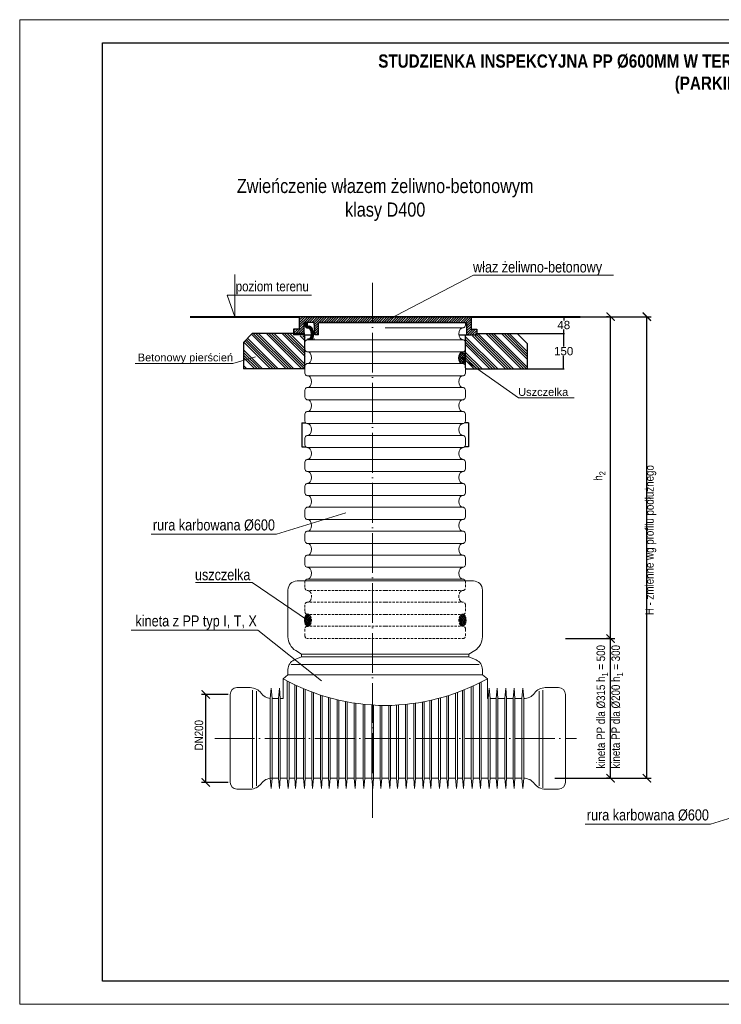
# Model space of a CAD drawing. Header units: millimetres. Extents: x 719 to 1594, y 350 to 647.
# Tile 4 of 6: x 1174 to 1386, y 350 to 647. Entities that reach past the tile are written whole.
import ezdxf

# ---------------------------------------------------------------- set-up
doc = ezdxf.new("R2010")
doc.units = ezdxf.units.MM
for name, pattern in [('ACAD_ISO04W100', [30, 24, -3, 0, -3]), ('CENTER1', [1.125, 0.75, -0.125, 0.125, -0.125]), ('HIDDEN1', [1.1, 0.75, -0.35])]:
    doc.linetypes.add(name, pattern=pattern)
for name, color, linetype, lineweight in [('Kreskowania', 7, 'Continuous', 5), ('Opisy', 7, 'Continuous', 5), ('Rysunki', 7, 'Continuous', 5)]:
    doc.layers.add(name, color=color, linetype=linetype, lineweight=lineweight)
doc.layers.add('rysunek', color=7, linetype='Continuous')
doc.styles.add('Arial', font='arial.ttf')
doc.styles.add('Arial Narrow', font='ARIALN.TTF', dxfattribs={"height": 3.5})
doc.dimstyles.new('ISO-25', dxfattribs={"dimtxt": 2.5, "dimasz": 2.5, "dimexe": 1.25, "dimexo": 0.625, "dimtad": 1, "dimtxsty": 'Standard', "dimblk": 'ARCHTICK', "dimcen": 2.5, "dimadec": 0, "dimazin": 0, "dimtfac": 1, "dimtmove": 0, "dimatfit": 3, "dimfxl": 0, "dimarcsym": 0})
doc.dimstyles.get("Standard").update_dxf_attribs({"dimtxt": 0.18, "dimasz": 0.18, "dimexe": 0.18, "dimexo": 0.0625, "dimgap": 0.09, "dimtad": 0, "dimtih": 1, "dimtoh": 1, "dimdec": 4, "dimzin": 0, "dimdsep": 46, "dimtxsty": 'Standard', "dimcen": 0.09, "dimadec": 0, "dimazin": 0, "dimtfac": 1, "dimtdec": 4, "dimtofl": 0, "dimtmove": 0, "dimatfit": 3, "dimfxl": 0, "dimtolj": 1, "dimtzin": 0, "dimarcsym": 0})

# ---------------------------------------------------------------- blocks, each defined once
blk = doc.blocks.new('_ArchTick')
at = {"color": 0, "linetype": 'ByBlock', "const_width": 0.15}
blk.add_lwpolyline([(-0.5, -0.5), (0.5, 0.5)], dxfattribs=at)
blk = doc.blocks.new('*D15')
at = {"color": 0, "lineweight": -2}
for p, q in [((1342.88, 557.53), (1364.47, 557.53)), ((1363.22, 418.33), (1363.22, 557.53)), ((1335.43, 418.33), (1364.47, 418.33))]:
    blk.add_line(p, q, dxfattribs=at)
at = {"layer": 'Defpoints', "color": 0}
for p in [(1342.25, 557.53), (1363.22, 557.53), (1334.81, 418.33)]:
    blk.add_point(p, dxfattribs=at)
at = {"color": 0, "linetype": 'ByBlock', "lineweight": -2, "xscale": 2.5, "yscale": 2.5, "zscale": 2.5}
for p, rotation in [((1363.22, 557.53), 90), ((1363.22, 418.33), 270)]:
    blk.add_blockref('_ArchTick', p, dxfattribs=dict(at, rotation=rotation))
blk = doc.blocks.new('*D16')
at = {"color": 0, "lineweight": -2}
for p, q in [((1338.64, 460.44), (1353.52, 460.44)), ((1352.27, 418.33), (1352.27, 460.44)), ((1351.65, 418.33), (1351.02, 418.33))]:
    blk.add_line(p, q, dxfattribs=at)
at = {"layer": 'Defpoints', "color": 0}
for p in [(1338.02, 460.44), (1352.27, 460.44), (1352.27, 418.33)]:
    blk.add_point(p, dxfattribs=at)
at = {"color": 0, "linetype": 'ByBlock', "lineweight": -2, "xscale": 2.5, "yscale": 2.5, "zscale": 2.5}
for p, rotation in [((1352.27, 460.44), 90), ((1352.27, 418.33), 270)]:
    blk.add_blockref('_ArchTick', p, dxfattribs=dict(at, rotation=rotation))
blk = doc.blocks.new('*D17')
at = {"layer": 'Defpoints', "color": 0}
for p in [(1230.09, 443.58), (1237.44, 443.58), (1237.44, 417.07)]:
    blk.add_point(p, dxfattribs=at)
at = {"layer": 'Opisy', "color": 0, "linetype": 'Continuous', "lineweight": -2}
for p, q in [((1236.82, 443.58), (1228.84, 443.58)), ((1230.09, 417.07), (1230.09, 443.58)), ((1236.82, 417.07), (1228.84, 417.07))]:
    blk.add_line(p, q, dxfattribs=at)
at = {"layer": 'Opisy', "color": 0, "linetype": 'ByBlock', "lineweight": -2, "xscale": 2.5, "yscale": 2.5, "zscale": 2.5}
for p, rotation in [((1230.09, 443.58), 90), ((1230.09, 417.07), 270)]:
    blk.add_blockref('_ArchTick', p, dxfattribs=dict(at, rotation=rotation))
blk = doc.blocks.new('*D18')
at = {"color": 0, "lineweight": -2}
for p, q in [((1351.65, 557.53), (1351.02, 557.53)), ((1352.27, 460.44), (1352.27, 557.53)), ((1351.65, 460.44), (1351.02, 460.44))]:
    blk.add_line(p, q, dxfattribs=at)
at = {"layer": 'Defpoints', "color": 0}
for p in [(1352.27, 557.53), (1352.27, 557.53), (1352.27, 460.44)]:
    blk.add_point(p, dxfattribs=at)
at = {"color": 0, "linetype": 'ByBlock', "lineweight": -2, "xscale": 2.5, "yscale": 2.5, "zscale": 2.5}
for p, rotation in [((1352.27, 557.53), 90), ((1352.27, 460.44), 270)]:
    blk.add_blockref('_ArchTick', p, dxfattribs=dict(at, rotation=rotation))
blk = doc.blocks.new('*D19')
at = {"color": 0, "linetype": 'Continuous', "lineweight": -2}
for p, q in [((1312.01, 557.53), (1338.31, 557.53)), ((1338.13, 557.35), (1338.13, 556.37)), ((1312.01, 552.48), (1338.31, 552.48)), ((1338.13, 552.66), (1338.13, 553.64))]:
    blk.add_line(p, q, dxfattribs=at)
at = {"color": 0}
for points in [[(1338.16, 557.35), (1338.1, 557.35), (1338.13, 557.53)], [(1338.1, 552.66), (1338.16, 552.66), (1338.13, 552.48)]]:
    blk.add_solid(points, dxfattribs=at)
at = {"layer": 'Defpoints', "color": 0}
for p in [(1311.95, 557.53), (1338.13, 557.53), (1311.95, 552.48)]:
    blk.add_point(p, dxfattribs=at)
at = {"color": 0, "lineweight": 25, "insert": (1338.13, 555), "char_height": 2.5, "attachment_point": 5, "style": 'Arial'}
blk.add_mtext('\\A1;48', dxfattribs=at)
blk = doc.blocks.new('*D20')
at = {"color": 0, "lineweight": -2}
for p, q in [((1327.19, 552.48), (1338.28, 552.48)), ((1338.1, 552.3), (1338.1, 548.49)), ((1338.1, 541.95), (1338.1, 545.76)), ((1327.19, 541.77), (1338.28, 541.77))]:
    blk.add_line(p, q, dxfattribs=at)
at = {"color": 0}
for points in [[(1338.13, 552.3), (1338.07, 552.3), (1338.1, 552.48)], [(1338.07, 541.95), (1338.13, 541.95), (1338.1, 541.77)]]:
    blk.add_solid(points, dxfattribs=at)
at = {"layer": 'Defpoints', "color": 0}
for p in [(1327.12, 552.48), (1338.1, 552.48), (1327.12, 541.77)]:
    blk.add_point(p, dxfattribs=at)
at = {"color": 0, "lineweight": 25, "insert": (1338.1, 547.12), "char_height": 2.5, "attachment_point": 5, "style": 'Arial'}
blk.add_mtext('\\A1;150', dxfattribs=at)

msp = doc.modelspace()

# ---------------------------------------------------------------- hatches: boundary and pattern name
h = msp.add_hatch()
h.set_pattern_fill('ANSI34', color=256, scale=4.459481, angle=90, style=0)
h.set_pattern_definition([(135, (1199.2252, 104.984), (-2.364997, -2.364997), []), (135, (1199.2252, 105.7722), (-2.364997, -2.364997), []), (135, (1199.2252, 106.5605), (-2.364997, -2.364997), []), (135, (1199.2252, 107.349), (-2.364997, -2.364997), [])])
h.paths.add_polyline_path([(1327.12282, 541.77321), (1327.12282, 549.80027), (1324.44713, 552.47596), (1311.97011, 552.47596), (1311.97011, 551.75353), (1308.52537, 551.75353), (1308.52537, 541.77321)])
h.paths.add_polyline_path([(1260.09819, 541.77321), (1260.09819, 542.47), (1260.09823, 542.47), (1260.09823, 544.38619), (1260.09819, 544.38619), (1260.09819, 545.08298), (1260.09823, 545.08298), (1260.09823, 546.99916), (1260.09819, 546.99916), (1260.09819, 547.69596), (1260.09823, 547.69596), (1260.09823, 551.75353), (1256.65349, 551.75353), (1256.65349, 552.47596), (1244.17647, 552.47596), (1241.50078, 549.80027), (1241.50078, 541.77321)])
h = msp.add_hatch()
h.set_pattern_fill('NET', color=256, scale=4.459481, angle=45, style=0)
h.set_pattern_definition([(45, (1198.80495, 104.00526), (-0.3941662, 0.3941662), []), (135, (1198.80495, 104.00526), (-0.3941662, -0.3941662), [])])
edge = h.paths.add_edge_path()
edge.add_ellipse((1307.46055, 545.06247), major_axis=(0, -1.67926), ratio=0.598763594, start_angle=0, end_angle=360)
at = {"layer": 'Kreskowania', "linetype": 'Continuous', "lineweight": 5}
h = msp.add_hatch(dxfattribs=at)
h.set_pattern_fill('ANSI31', color=256, scale=4.104, style=0)
h.set_pattern_definition([(45, (1229.7986, 395.8697), (-0.3627458, 0.3627458), [])])
h.paths.add_polyline_path([(1284.25243, 555.82301), (1284.25243, 557.53301), (1258.32883, 557.53301), (1258.32883, 553.77101), (1256.61883, 553.77101), (1256.61883, 552.06101), (1259.69683, 552.06101), (1259.69683, 555.82301), (1262.82772, 555.82301), (1263.11562, 552.06101), (1264.14129, 552.06101), (1264.14129, 555.82301)])
h.paths.add_polyline_path([(1310.17603, 557.53301), (1284.25243, 557.53301), (1284.25243, 555.82301), (1304.36356, 555.82301), (1308.80803, 555.82301), (1308.80803, 552.06101), (1311.88603, 552.06101), (1311.88603, 553.77101), (1310.17603, 553.77101)])
h = msp.add_hatch(dxfattribs=at)
h.set_pattern_fill('ANSI31', color=256, scale=2.052, angle=90, style=0)
h.set_pattern_definition([(135, (1229.7986, 395.8697), (-0.1813729, -0.1813729), [])])
h.paths.add_polyline_path([(1261.60439, 551.02828, -0.058812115), (1261.47231, 550.88834), (1262.33069, 550.88834, 0.300795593), (1262.15342, 554.12868, 0.16907677), (1261.33502, 554.68472), (1260.82422, 554.82159, -0.339454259), (1260.72283, 554.95373), (1260.72283, 555.82301), (1260.03883, 555.82301), (1260.03883, 554.95373, 0.339454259), (1260.64719, 554.16089), (1261.15799, 554.02403, -0.16907677), (1261.60439, 553.72073, -0.330849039)])
at = {"layer": 'rysunek', "linetype": 'HIDDEN1', "lineweight": 5}
h = msp.add_hatch(dxfattribs=at)
h.set_pattern_fill('NET', color=256, scale=3.42, angle=45, style=0)
h.set_pattern_definition([(135, (1337.91413, 424.6438), (0.3022881, 0.3022881), []), (45, (1337.91413, 424.6438), (0.3022881, -0.3022881), [])])
edge = h.paths.add_edge_path()
edge.add_ellipse((1260.8199, 465.97487), major_axis=(0, 1.82513), ratio=0.487198, start_angle=0, end_angle=360, ccw=False)
h = msp.add_hatch(dxfattribs=at)
h.set_pattern_fill('NET', color=256, scale=3.42, angle=45, style=0)
h.set_pattern_definition([(45, (1230.5907, 424.6438), (-0.3022881, 0.3022881), []), (135, (1230.5907, 424.6438), (-0.3022881, -0.3022881), [])])
edge = h.paths.add_edge_path()
edge.add_ellipse((1307.68496, 465.97487), major_axis=(0, 1.82513), ratio=0.487198, start_angle=0, end_angle=360)

# ---------------------------------------------------------------- linework, layer by layer
at = {"lineweight": 40}
for p, q in [((1225.4446, 557.53301), (1257.32864, 557.53301)), ((1235.94479, 557.53301), (1258.32883, 557.53301)), ((1310.17603, 557.53301), (1317.63492, 557.53301)), ((1311.17621, 557.53301), (1343.06025, 557.53301))]:
    msp.add_line(p, q, dxfattribs=at)
at = {"color": 7, "linetype": 'Continuous'}
for p, q in [((1308.46603, 557.53301), (1258.32883, 557.53301)), ((1260.03883, 557.53301), (1310.17603, 557.53301)), ((1260.64719, 554.16089), (1261.15799, 554.02403)), ((1307.85767, 554.16089), (1307.34686, 554.02403)), ((1259.69683, 552.06101), (1262.02791, 552.06101)), ((1260.64719, 550.58811), (1261.15799, 550.72498)), ((1306.47694, 552.06101), (1308.80803, 552.06101))]:
    msp.add_line(p, q, dxfattribs=at)
at = {"color": 7, "linetype": 'Continuous', "lineweight": 30}
for p, q in [((1258.32883, 557.53301), (1258.32883, 553.77101)), ((1259.69683, 555.82301), (1259.69683, 552.06101)), ((1262.82772, 555.82301), (1259.69683, 555.82301)), ((1260.03883, 555.82301), (1260.03883, 554.95373)), ((1260.72283, 555.82301), (1260.72283, 554.95373)), ((1263.11562, 552.06101), (1262.82772, 555.82301)), ((1264.14129, 555.82301), (1308.80803, 555.82301)), ((1264.14129, 552.06101), (1264.14129, 555.82301)), ((1304.36356, 555.82301), (1264.14129, 555.82301)), ((1308.80803, 555.82301), (1308.80803, 552.06101)), ((1310.17603, 557.53301), (1310.17603, 553.77101)), ((1256.61883, 553.77101), (1256.61883, 552.06101)), ((1258.32883, 553.77101), (1256.61883, 553.77101)), ((1260.82422, 554.82159), (1261.33502, 554.68472)), ((1310.17603, 553.77101), (1311.88603, 553.77101)), ((1311.88603, 553.77101), (1311.88603, 552.06101)), ((1259.69683, 552.06101), (1256.61883, 552.06101)), ((1264.14129, 552.06101), (1263.11562, 552.06101)), ((1308.80803, 552.06101), (1311.88603, 552.06101)), ((1308.80803, 552.06101), (1311.88603, 552.06101))]:
    msp.add_line(p, q, dxfattribs=at)
at = {"linetype": 'Continuous', "lineweight": 30}
msp.add_line((1310.17603, 557.53301), (1258.32883, 557.53301), dxfattribs=at)
at = {"color": 7, "linetype": 'Continuous', "lineweight": 15}
for p, q in [((1308.46603, 555.82301), (1308.46603, 554.95373)), ((1284.25243, 554.16089), (1307.85767, 554.16089)), ((1260.03883, 549.79528), (1260.03883, 547.73069)), ((1260.64719, 550.58811), (1307.85767, 550.58811)), ((1307.85767, 550.58811), (1307.34686, 550.72498)), ((1308.46603, 549.79528), (1308.46603, 547.73069)), ((1260.64719, 546.93785), (1307.85767, 546.93785)), ((1260.64719, 546.93785), (1261.15799, 546.80099)), ((1307.85767, 546.93785), (1307.34686, 546.80099)), ((1260.03883, 542.57224), (1260.03883, 540.50765)), ((1260.64719, 543.36507), (1261.15799, 543.50194)), ((1260.64719, 543.36507), (1307.85767, 543.36507)), ((1307.85767, 543.36507), (1307.34686, 543.50194)), ((1308.46603, 542.57224), (1308.46603, 540.50765)), ((1260.64719, 539.71481), (1307.85767, 539.71481)), ((1260.64719, 539.71481), (1261.15799, 539.57795)), ((1307.85767, 539.71481), (1307.34686, 539.57795)), ((1260.03883, 535.3492), (1260.03883, 533.28461)), ((1260.64719, 536.14203), (1261.15799, 536.2789)), ((1260.64719, 536.14203), (1307.85767, 536.14203)), ((1307.85767, 536.14203), (1307.34686, 536.2789)), ((1308.46603, 535.3492), (1308.46603, 533.28461)), ((1260.64719, 532.49177), (1307.85767, 532.49177)), ((1260.64719, 532.49177), (1261.15799, 532.35491)), ((1307.85767, 532.49177), (1307.34686, 532.35491)), ((1260.64719, 528.91899), (1261.15799, 529.05586)), ((1260.64719, 528.91899), (1307.85767, 528.91899)), ((1307.85767, 528.91899), (1307.34686, 529.05586)), ((1260.03883, 528.12616), (1260.03883, 526.06157)), ((1308.46603, 528.12616), (1308.46603, 526.06157)), ((1260.64719, 525.26873), (1261.15799, 525.13187)), ((1260.64719, 525.26873), (1307.85767, 525.26873)), ((1307.85767, 525.26873), (1307.34686, 525.13187)), ((1260.03883, 520.90312), (1260.03883, 518.83853)), ((1260.64719, 521.69595), (1261.15799, 521.83282)), ((1260.64719, 521.69595), (1307.85767, 521.69595)), ((1307.85767, 521.69595), (1307.34686, 521.83282)), ((1308.46603, 520.90312), (1308.46603, 518.83853)), ((1260.64719, 518.04569), (1307.85767, 518.04569)), ((1260.64719, 518.04569), (1261.15799, 517.90883)), ((1307.85767, 518.04569), (1307.34686, 517.90883)), ((1260.64719, 514.47291), (1261.15799, 514.60978)), ((1260.64719, 514.47291), (1307.85767, 514.47291)), ((1307.85767, 514.47291), (1307.34686, 514.60978)), ((1260.03883, 513.68008), (1260.03883, 511.61549)), ((1308.46603, 513.68008), (1308.46603, 511.61549)), ((1260.64719, 510.82265), (1307.85767, 510.82265)), ((1260.64719, 510.82265), (1261.15799, 510.68579)), ((1307.85767, 510.82265), (1307.34686, 510.68579))]:
    msp.add_line(p, q, dxfattribs=at)
at = {"linetype": 'Continuous'}
for p, q in [((1244.1171, 552.47001), (1241.44141, 549.79432)), ((1260.03886, 552.47001), (1244.1171, 552.47001)), ((1256.59412, 552.47001), (1244.1171, 552.47001)), ((1311.97011, 552.47596), (1324.44713, 552.47596)), ((1241.44141, 549.79432), (1241.44141, 541.76725)), ((1260.03886, 542.0807), (1260.03886, 552.06101)), ((1260.03886, 542.0807), (1260.03886, 552.06101)), ((1308.46599, 542.0807), (1308.46599, 552.06101)), ((1327.12282, 549.41646), (1327.12282, 541.77321)), ((1260.03886, 541.76725), (1241.44141, 541.76725)), ((1308.52537, 541.77321), (1327.12282, 541.77321))]:
    msp.add_line(p, q, dxfattribs=at)
for p, q in [((1260.03886, 552.06101), (1256.59412, 552.06101)), ((1308.46599, 552.06101), (1311.91074, 552.06101))]:
    msp.add_line(p, q)
at = {"linetype": 'CENTER1'}
msp.add_line((1260.77159, 550.88834), (1262.90543, 550.88834), dxfattribs=at)
msp.add_lwpolyline([(1198.9494, 640.11654), (1586.9494, 640.11654), (1586.9494, 357.11654), (1198.9494, 357.11654)], close=True)
at = {"lineweight": 9}
for points in [[(1245.14413, 545.46357), (1238.27206, 543.37498), (1208.80734, 543.37498)], [(1307.46055, 545.06247), (1324.48809, 533.04479), (1341.31322, 533.04479)]]:
    msp.add_lwpolyline(points, dxfattribs=at)
at = {"color": 7, "linetype": 'Continuous', "lineweight": 30}
for centre, radius, start, end in [((1260.85963, 554.95373), 0.8208, 180, 255), ((1260.85963, 554.95373), 0.1368, 180, 255), ((1260.94555, 553.23119), 0.8208, 36.613496, 75), ((1260.94555, 553.23119), 1.5048, 36.613496, 75), ((1259.79259, 552.3745), 2.2572, 323.386504, 36.613496), ((1259.79259, 552.3745), 2.9412, 329.649274, 36.613496)]:
    msp.add_arc(centre, radius, start, end, dxfattribs=at)
at = {"color": 7, "linetype": 'Continuous', "lineweight": 15}
for centre, radius, start, end in [((1308.71227, 552.3745), 2.2572, 143.386504, 216.613496), ((1307.64523, 554.95373), 0.8208, 285, 0), ((1260.85963, 549.79528), 0.8208, 105, 180), ((1260.94555, 551.51782), 0.8208, 285, 323.386504), ((1307.5593, 551.51782), 0.8208, 216.613496, 255), ((1307.64523, 549.79528), 0.8208, 0, 75), ((1260.85963, 547.73069), 0.8208, 180, 255), ((1260.94555, 546.00815), 0.8208, 36.613496, 75), ((1259.79259, 545.15146), 2.2572, 323.386504, 36.613496), ((1308.71227, 545.15146), 2.2572, 143.386504, 216.613496), ((1307.5593, 546.00815), 0.8208, 105, 143.386504), ((1307.64523, 547.73069), 0.8208, 285, 0), ((1260.94555, 544.29478), 0.8208, 285, 323.386504), ((1307.5593, 544.29478), 0.8208, 216.613496, 255), ((1260.85963, 542.57224), 0.8208, 105, 180), ((1307.64523, 542.57224), 0.8208, 0, 75), ((1260.85963, 540.50765), 0.8208, 180, 255), ((1260.94555, 538.78511), 0.8208, 36.613496, 75), ((1259.79259, 537.92842), 2.2572, 323.386504, 36.613496), ((1308.71227, 537.92842), 2.2572, 143.386504, 216.613496), ((1307.5593, 538.78511), 0.8208, 105, 143.386504), ((1307.64523, 540.50765), 0.8208, 285, 0), ((1260.85963, 535.3492), 0.8208, 105, 180), ((1260.94555, 537.07174), 0.8208, 285, 323.386504), ((1307.5593, 537.07174), 0.8208, 216.613496, 255), ((1307.64523, 535.3492), 0.8208, 0, 75), ((1260.85963, 533.28461), 0.8208, 180, 255), ((1260.94555, 531.56207), 0.8208, 36.613496, 75), ((1259.79259, 530.70538), 2.2572, 323.386504, 36.613496), ((1308.71227, 530.70538), 2.2572, 143.386504, 216.613496), ((1307.5593, 531.56207), 0.8208, 105, 143.386504), ((1307.64523, 533.28461), 0.8208, 285, 0), ((1260.85963, 528.12616), 0.8208, 105, 180), ((1260.94555, 529.8487), 0.8208, 285, 323.386504), ((1307.5593, 529.8487), 0.8208, 216.613496, 255), ((1307.64523, 528.12616), 0.8208, 0, 75), ((1260.85963, 526.06157), 0.8208, 180, 255), ((1307.64523, 526.06157), 0.8208, 285, 0), ((1260.94555, 524.33903), 0.8208, 36.613496, 75), ((1259.79259, 523.48234), 2.2572, 323.386504, 36.613496), ((1308.71227, 523.48234), 2.2572, 143.386504, 216.613496), ((1307.5593, 524.33903), 0.8208, 105, 143.386504), ((1260.85963, 520.90312), 0.8208, 105, 180), ((1260.94555, 522.62566), 0.8208, 285, 323.386504), ((1307.5593, 522.62566), 0.8208, 216.613496, 255), ((1307.64523, 520.90312), 0.8208, 0, 75), ((1260.85963, 518.83853), 0.8208, 180, 255), ((1260.94555, 517.11599), 0.8208, 36.613496, 75), ((1259.79259, 516.2593), 2.2572, 323.386504, 36.613496), ((1308.71227, 516.2593), 2.2572, 143.386504, 216.613496), ((1307.5593, 517.11599), 0.8208, 105, 143.386504), ((1307.64523, 518.83853), 0.8208, 285, 0), ((1260.85963, 513.68008), 0.8208, 105, 180), ((1260.94555, 515.40262), 0.8208, 285, 323.386504), ((1307.5593, 515.40262), 0.8208, 216.613496, 255), ((1307.64523, 513.68008), 0.8208, 0, 75), ((1260.85963, 511.61549), 0.8208, 180, 255), ((1307.64523, 511.61549), 0.8208, 285, 0), ((1260.94555, 509.89295), 0.8208, 36.613496, 75), ((1307.5593, 509.89295), 0.8208, 105, 143.386504)]:
    msp.add_arc(centre, radius, start, end, dxfattribs=at)
at = {"color": 7, "linetype": 'Continuous'}
msp.add_arc((1307.5593, 553.23119), 0.8208, 105, 143.386504, dxfattribs=at)
at = {"color": 7}
msp.add_ellipse((1307.46055, 545.06247), major_axis=(0, -1.67926), ratio=0.598763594, dxfattribs=at)
at = {"layer": 'Defpoints', "lineweight": 18}
msp.add_lwpolyline([(1173.9494, 647.11654), (1593.9494, 647.11654), (1593.9494, 350.11654), (1173.9494, 350.11654)], close=True, dxfattribs=at)
at = {"layer": 'Opisy'}
for p, q in [((1238.88024, 570.29651), (1238.88024, 557.53301)), ((1238.88024, 557.53301), (1236.5329, 564.04106)), ((1236.5329, 564.04106), (1262.0374, 564.04106))]:
    msp.add_line(p, q, dxfattribs=at)
at = {"layer": 'Opisy', "lineweight": 9}
for points in [[(1285.20493, 556.6968), (1310.93097, 570.0693), (1353.18596, 570.0693)], [(1272.39844, 498.32681), (1251.4862, 491.97109), (1213.66994, 491.97109)], [(1260.8199, 465.97487), (1244.12805, 477.33916), (1226.9611, 477.33916)], [(1265.04029, 447.64233), (1245.83547, 462.9416), (1207.63103, 462.9416)], [(1403.35087, 410.85334), (1382.43864, 404.49762), (1344.62238, 404.49762)]]:
    msp.add_lwpolyline(points, dxfattribs=at)
at = {"layer": 'rysunek', "linetype": 'ACAD_ISO04W100', "lineweight": 5, "ltscale": 0.5}
for p, q in [((1280.4378, 567.77189), (1280.4378, 406.36423)), ((1232.85745, 430.32668), (1341.95529, 430.32668))]:
    msp.add_line(p, q, dxfattribs=at)
at = {"layer": 'rysunek', "lineweight": 30}
for p, q in [((1259.12735, 525.46594), (1259.12735, 518.2429)), ((1309.37751, 525.46594), (1309.37751, 518.2429))]:
    msp.add_line(p, q, dxfattribs=at)
at = {"layer": 'rysunek'}
for p, q in [((1259.12735, 525.46594), (1260.29487, 525.46594)), ((1309.37751, 525.46593), (1308.20997, 525.46593)), ((1259.12735, 518.2429), (1260.29487, 518.2429)), ((1309.37751, 518.2429), (1308.20998, 518.2429))]:
    msp.add_line(p, q, dxfattribs=at)
at = {"layer": 'rysunek', "color": 7, "linetype": 'Continuous', "lineweight": 15}
for p, q in [((1260.03883, 499.234), (1260.03883, 497.16941)), ((1308.46603, 499.234), (1308.46603, 497.16941)), ((1260.64719, 496.37657), (1261.15799, 496.23971)), ((1260.64719, 496.37657), (1307.85767, 496.37657)), ((1307.85767, 496.37657), (1307.34686, 496.23971)), ((1260.03883, 492.01096), (1260.03883, 489.94637)), ((1260.64719, 492.80379), (1261.15799, 492.94066)), ((1260.64719, 492.80379), (1307.85767, 492.80379)), ((1307.85767, 492.80379), (1307.34686, 492.94066)), ((1308.46603, 492.01096), (1308.46603, 489.94637)), ((1260.64719, 489.15353), (1261.15799, 489.01667)), ((1260.64719, 489.15353), (1307.85767, 489.15353)), ((1307.85767, 489.15353), (1307.34686, 489.01667)), ((1260.03883, 484.78792), (1260.03883, 482.72333)), ((1260.64719, 485.58075), (1261.15799, 485.71762)), ((1260.64719, 485.58075), (1307.85767, 485.58075)), ((1307.85767, 485.58075), (1307.34686, 485.71762)), ((1308.46603, 484.78792), (1308.46603, 482.72333)), ((1260.64719, 481.93049), (1307.85767, 481.93049)), ((1260.64719, 481.93049), (1261.15799, 481.79363)), ((1307.85767, 481.93049), (1307.34686, 481.79363)), ((1254.91679, 475.07531), (1254.91679, 461.0016)), ((1313.58806, 475.07531), (1313.58806, 461.0016)), ((1259.02924, 454.95217), (1256.79686, 453.97587)), ((1257.23716, 456.81592), (1259.02924, 455.6963)), ((1259.02924, 455.6963), (1259.02924, 454.95217)), ((1259.02924, 455.6963), (1284.25243, 455.6963)), ((1259.02924, 454.95217), (1284.25243, 454.95217)), ((1309.47562, 455.6963), (1284.25243, 455.6963)), ((1309.47562, 454.95217), (1284.25243, 454.95217)), ((1311.26769, 456.81592), (1309.47562, 455.6963)), ((1309.47562, 455.6963), (1309.47562, 454.95217)), ((1309.47562, 454.95217), (1311.70799, 453.97587)), ((1255.86681, 452.57666), (1284.25243, 452.57666)), ((1312.63805, 452.57666), (1284.25243, 452.57666)), ((1254.91679, 449.54521), (1253.41271, 448.3424)), ((1254.91679, 451.10165), (1254.91679, 449.54521)), ((1254.91679, 449.54521), (1284.25243, 449.54521)), ((1313.58806, 449.54521), (1284.25243, 449.54521)), ((1313.58806, 451.10165), (1313.58806, 449.54521)), ((1313.58806, 449.54521), (1315.09215, 448.3424)), ((1243.53947, 445.63607), (1239.52142, 445.63607)), ((1253.41271, 448.3424), (1253.41271, 442.32834)), ((1254.71533, 447.63829), (1254.71533, 418.32501)), ((1255.24459, 447.36315), (1255.24459, 418.32501)), ((1256.95652, 446.51514), (1256.95652, 418.32501)), ((1257.48578, 446.26563), (1257.48578, 418.32501)), ((1310.22658, 445.90293), (1310.22658, 418.32501)), ((1310.75584, 446.14371), (1310.75584, 418.32501)), ((1312.72673, 447.09205), (1312.72673, 418.32501)), ((1313.25599, 447.36096), (1313.25599, 418.32501)), ((1315.09215, 448.3424), (1315.09215, 442.32834)), ((1332.55034, 445.63607), (1336.56839, 445.63607)), ((1237.46942, 443.58407), (1237.46942, 417.06928)), ((1244.23685, 444.90478), (1244.23685, 415.42139)), ((1245.3935, 444.61573), (1245.3935, 415.9995)), ((1249.5735, 442.32834), (1249.83813, 445.4506)), ((1250.10276, 442.32834), (1249.83813, 445.4506)), ((1252.07366, 442.32834), (1252.33829, 445.4506)), ((1252.60292, 442.32834), (1252.33829, 445.4506)), ((1259.59819, 445.32729), (1259.59819, 418.32501)), ((1260.12745, 445.10626), (1260.12745, 418.32501)), ((1262.09835, 444.33118), (1262.09835, 418.32501)), ((1262.62761, 444.13568), (1262.62761, 418.32501)), ((1264.74002, 443.40717), (1264.74002, 418.32501)), ((1265.26928, 443.23739), (1265.26928, 418.32501)), ((1267.09384, 442.32834), (1267.12381, 442.68186)), ((1267.6231, 442.32834), (1267.60451, 442.54772)), ((1300.90203, 442.54818), (1300.90203, 418.32501)), ((1302.87292, 443.12396), (1302.87292, 418.32501)), ((1303.40218, 443.29029), (1303.40218, 418.32501)), ((1305.5146, 444.00475), (1305.5146, 418.32501)), ((1306.04386, 444.19665), (1306.04386, 418.32501)), ((1307.5849, 444.78559), (1307.5849, 418.32501)), ((1308.11416, 444.99839), (1308.11416, 418.32501)), ((1315.3684, 442.32834), (1315.63303, 445.4506)), ((1315.89766, 442.32834), (1315.63303, 445.4506)), ((1317.72704, 442.32834), (1317.99167, 445.4506)), ((1318.2563, 442.32834), (1317.99167, 445.4506)), ((1320.36872, 442.32834), (1320.63335, 445.4506)), ((1320.89798, 442.32834), (1320.63335, 445.4506)), ((1322.86887, 442.32834), (1323.1335, 445.4506)), ((1323.39813, 442.32834), (1323.1335, 445.4506)), ((1325.51054, 442.32834), (1325.77517, 445.4506)), ((1326.0398, 442.32834), (1325.77517, 445.4506)), ((1330.69631, 444.61573), (1330.69631, 415.9995)), ((1331.85296, 444.90478), (1331.85296, 415.42139)), ((1338.62039, 443.58407), (1338.62039, 417.06928)), ((1249.5735, 442.32834), (1249.5735, 418.32501)), ((1250.10276, 442.32834), (1250.10276, 418.32501)), ((1252.07366, 442.32834), (1250.10276, 442.32834)), ((1252.07366, 442.32834), (1252.07366, 418.32501)), ((1253.41271, 442.32834), (1252.60292, 442.32834)), ((1252.60292, 442.32834), (1252.60292, 418.32501)), ((1267.09384, 442.32834), (1267.09384, 418.32501)), ((1267.6231, 442.32834), (1267.6231, 418.32501)), ((1269.73552, 442.00097), (1269.73552, 418.32501)), ((1270.26478, 441.87714), (1270.26478, 418.32501)), ((1272.23567, 441.45717), (1272.23567, 418.32501)), ((1272.76493, 441.35532), (1272.76493, 418.32501)), ((1274.87734, 440.99433), (1274.87734, 418.32501)), ((1275.4066, 440.91518), (1275.4066, 418.32501)), ((1277.56908, 440.6383), (1277.56908, 418.32501)), ((1278.09834, 440.58184), (1278.09834, 418.32501)), ((1280.21075, 440.40046), (1280.21075, 418.32501)), ((1280.74001, 440.36598), (1280.74001, 418.32501)), ((1282.71091, 440.27603), (1282.71091, 418.32501)), ((1283.24017, 440.26219), (1283.24017, 418.32501)), ((1285.35258, 440.26418), (1285.35258, 418.32501)), ((1285.88184, 440.27876), (1285.88184, 418.32501)), ((1287.70641, 440.36244), (1287.70641, 418.32501)), ((1288.23567, 440.39644), (1288.23567, 418.32501)), ((1290.34808, 440.57588), (1290.34808, 418.32501)), ((1290.87734, 440.63185), (1290.87734, 418.32501)), ((1292.84823, 440.87935), (1292.84823, 418.32501)), ((1293.37749, 440.95638), (1293.37749, 418.32501)), ((1295.48991, 441.30881), (1295.48991, 418.32501)), ((1296.01917, 441.40848), (1296.01917, 418.32501)), ((1297.73109, 441.76249), (1297.73109, 418.32501)), ((1298.26036, 441.8818), (1298.26036, 418.32501)), ((1300.37277, 442.40511), (1300.37277, 418.32501)), ((1315.09215, 442.32834), (1315.3684, 442.32834)), ((1315.3684, 442.32834), (1315.3684, 418.32501)), ((1315.89766, 442.32834), (1315.89766, 418.32501)), ((1315.89766, 442.32834), (1317.72704, 442.32834)), ((1317.72704, 442.32834), (1317.72704, 418.32501)), ((1318.2563, 442.32834), (1318.2563, 418.32501)), ((1318.2563, 442.32834), (1320.36872, 442.32834)), ((1320.36872, 442.32834), (1320.36872, 418.32501)), ((1320.89798, 442.32834), (1320.89798, 418.32501)), ((1320.89798, 442.32834), (1322.86887, 442.32834)), ((1322.86887, 442.32834), (1322.86887, 418.32501)), ((1323.39813, 442.32834), (1323.39813, 418.32501)), ((1323.39813, 442.32834), (1325.51054, 442.32834)), ((1325.51054, 442.32834), (1325.51054, 418.32501)), ((1326.0398, 442.32834), (1326.0398, 418.32501)), ((1249.5735, 418.32501), (1249.83813, 415.20275)), ((1250.10276, 418.32501), (1249.83813, 415.20275)), ((1252.07366, 418.32501), (1250.10276, 418.32501)), ((1252.07366, 418.32501), (1252.33829, 415.20275)), ((1252.60292, 418.32501), (1252.33829, 415.20275)), ((1253.41271, 418.32501), (1252.60292, 418.32501)), ((1253.41271, 418.32501), (1254.71533, 418.32501)), ((1254.71533, 418.32501), (1254.97996, 415.20275)), ((1255.24459, 418.32501), (1254.97996, 415.20275)), ((1255.24459, 418.32501), (1256.95652, 418.32501)), ((1256.95652, 418.32501), (1257.22115, 415.20275)), ((1257.48578, 418.32501), (1257.22115, 415.20275)), ((1257.48578, 418.32501), (1259.59819, 418.32501)), ((1259.59819, 418.32501), (1259.86282, 415.20275)), ((1260.12745, 418.32501), (1259.86282, 415.20275)), ((1260.12745, 418.32501), (1262.09835, 418.32501)), ((1262.09835, 418.32501), (1262.36298, 415.20275)), ((1262.62761, 418.32501), (1262.36298, 415.20275)), ((1262.62761, 418.32501), (1264.74002, 418.32501)), ((1264.74002, 418.32501), (1265.00465, 415.20275)), ((1265.26928, 418.32501), (1265.00465, 415.20275)), ((1265.26928, 418.32501), (1267.09384, 418.32501)), ((1267.09384, 418.32501), (1267.35847, 415.20275)), ((1267.6231, 418.32501), (1267.35847, 415.20275)), ((1267.6231, 418.32501), (1269.73552, 418.32501)), ((1269.73552, 418.32501), (1270.00015, 415.20275)), ((1270.26478, 418.32501), (1270.00015, 415.20275)), ((1270.26478, 418.32501), (1272.23567, 418.32501)), ((1272.23567, 418.32501), (1272.5003, 415.20275)), ((1272.76493, 418.32501), (1272.5003, 415.20275)), ((1272.76493, 418.32501), (1274.87734, 418.32501)), ((1274.87734, 418.32501), (1275.14197, 415.20275)), ((1275.4066, 418.32501), (1275.14197, 415.20275)), ((1275.4066, 418.32501), (1277.56908, 418.32501)), ((1277.56908, 418.32501), (1277.83371, 415.20275)), ((1278.09834, 418.32501), (1277.83371, 415.20275)), ((1278.09834, 418.32501), (1280.21075, 418.32501)), ((1280.21075, 418.32501), (1280.47538, 415.20275)), ((1280.74001, 418.32501), (1280.47538, 415.20275)), ((1280.74001, 418.32501), (1282.71091, 418.32501)), ((1282.71091, 418.32501), (1282.97554, 415.20275)), ((1283.24017, 418.32501), (1282.97554, 415.20275)), ((1283.24017, 418.32501), (1285.35258, 418.32501)), ((1285.35258, 418.32501), (1285.61721, 415.20275)), ((1285.88184, 418.32501), (1285.61721, 415.20275)), ((1285.88184, 418.32501), (1287.70641, 418.32501)), ((1287.70641, 418.32501), (1287.97104, 415.20275)), ((1288.23567, 418.32501), (1287.97104, 415.20275)), ((1288.23567, 418.32501), (1290.34808, 418.32501)), ((1290.34808, 418.32501), (1290.61271, 415.20275)), ((1290.87734, 418.32501), (1290.61271, 415.20275)), ((1290.87734, 418.32501), (1292.84823, 418.32501)), ((1292.84823, 418.32501), (1293.11286, 415.20275)), ((1293.37749, 418.32501), (1293.11286, 415.20275)), ((1293.37749, 418.32501), (1295.48991, 418.32501)), ((1295.48991, 418.32501), (1295.75454, 415.20275)), ((1296.01917, 418.32501), (1295.75454, 415.20275)), ((1296.01917, 418.32501), (1297.73109, 418.32501)), ((1297.73109, 418.32501), (1297.99572, 415.20275)), ((1298.26036, 418.32501), (1297.99572, 415.20275)), ((1298.26036, 418.32501), (1300.37277, 418.32501)), ((1300.37277, 418.32501), (1300.6374, 415.20275)), ((1300.90203, 418.32501), (1300.6374, 415.20275)), ((1300.90203, 418.32501), (1302.87292, 418.32501)), ((1302.87292, 418.32501), (1303.13755, 415.20275)), ((1303.40218, 418.32501), (1303.13755, 415.20275)), ((1303.40218, 418.32501), (1305.5146, 418.32501)), ((1305.5146, 418.32501), (1305.77923, 415.20275)), ((1306.04386, 418.32501), (1305.77923, 415.20275)), ((1306.04386, 418.32501), (1307.5849, 418.32501)), ((1307.5849, 418.32501), (1307.84953, 415.20275)), ((1308.11416, 418.32501), (1307.84953, 415.20275)), ((1308.11416, 418.32501), (1310.22658, 418.32501)), ((1310.22658, 418.32501), (1310.49121, 415.20275)), ((1310.75584, 418.32501), (1310.49121, 415.20275)), ((1310.75584, 418.32501), (1312.72673, 418.32501)), ((1312.72673, 418.32501), (1312.99136, 415.20275)), ((1313.25599, 418.32501), (1312.99136, 415.20275)), ((1313.25599, 418.32501), (1315.3684, 418.32501)), ((1315.3684, 418.32501), (1315.63303, 415.20275)), ((1315.89766, 418.32501), (1315.63303, 415.20275)), ((1315.89766, 418.32501), (1317.72704, 418.32501)), ((1317.72704, 418.32501), (1317.99167, 415.20275)), ((1318.2563, 418.32501), (1317.99167, 415.20275)), ((1318.2563, 418.32501), (1320.36872, 418.32501)), ((1320.36872, 418.32501), (1320.63335, 415.20275)), ((1320.89798, 418.32501), (1320.63335, 415.20275)), ((1320.89798, 418.32501), (1322.86887, 418.32501)), ((1322.86887, 418.32501), (1323.1335, 415.20275)), ((1323.39813, 418.32501), (1323.1335, 415.20275)), ((1323.39813, 418.32501), (1325.51054, 418.32501)), ((1325.51054, 418.32501), (1325.77517, 415.20275)), ((1326.0398, 418.32501), (1325.77517, 415.20275)), ((1243.53947, 415.01728), (1239.52142, 415.01728)), ((1332.55034, 415.01728), (1336.56839, 415.01728))]:
    msp.add_line(p, q, dxfattribs=at)
at = {"layer": 'rysunek', "linetype": 'Continuous', "lineweight": 15}
for p, q in [((1260.64719, 478.35771), (1261.15799, 478.49458)), ((1260.64719, 478.35771), (1307.85767, 478.35771)), ((1307.85767, 478.35771), (1307.34686, 478.49458)), ((1257.65279, 477.81131), (1284.25243, 477.81131)), ((1310.85206, 477.81131), (1284.25243, 477.81131))]:
    msp.add_line(p, q, dxfattribs=at)
at = {"layer": 'rysunek', "linetype": 'HIDDEN1', "lineweight": 15}
for p, q in [((1260.03883, 477.81131), (1260.03883, 475.74671)), ((1308.46603, 477.81131), (1308.46603, 475.74671)), ((1284.25243, 474.95388), (1260.64719, 474.95388)), ((1284.25243, 474.95388), (1307.85767, 474.95388)), ((1260.03883, 470.58827), (1260.03883, 468.52367)), ((1284.25243, 471.3811), (1260.64719, 471.3811)), ((1284.25243, 471.3811), (1307.85767, 471.3811)), ((1308.46603, 470.58827), (1308.46603, 468.52367)), ((1284.25243, 467.73084), (1260.64719, 467.73084)), ((1260.64719, 467.73084), (1261.15799, 467.59397)), ((1284.25243, 467.73084), (1307.85767, 467.73084)), ((1307.85767, 467.73084), (1307.34686, 467.59397)), ((1260.03883, 463.36523), (1260.03883, 462.30087)), ((1260.64719, 464.15806), (1261.15799, 464.29493)), ((1284.25243, 464.15806), (1260.64719, 464.15806)), ((1284.25243, 464.15806), (1307.85767, 464.15806)), ((1307.85767, 464.15806), (1307.34686, 464.29493)), ((1308.46603, 463.36523), (1308.46603, 462.30087)), ((1260.03883, 461.23651), (1260.03883, 462.30087)), ((1284.25243, 460.44368), (1260.64719, 460.44368)), ((1284.25243, 460.44368), (1307.85767, 460.44368)), ((1308.46603, 461.23651), (1308.46603, 462.30087))]:
    msp.add_line(p, q, dxfattribs=at)
at = {"layer": 'rysunek', "color": 7, "linetype": 'Continuous', "lineweight": 15}
for centre, radius, start, end in [((1260.85963, 497.16941), 0.8208, 180, 255), ((1260.94555, 495.44687), 0.8208, 36.613496, 75), ((1307.5593, 495.44687), 0.8208, 105, 143.386504), ((1307.64523, 497.16941), 0.8208, 285, 0), ((1260.94555, 493.7335), 0.8208, 285, 323.386504), ((1259.79259, 494.59018), 2.2572, 323.386504, 36.613496), ((1308.71227, 494.59018), 2.2572, 143.386504, 216.613496), ((1307.5593, 493.7335), 0.8208, 216.613496, 255), ((1260.85963, 492.01096), 0.8208, 105, 180), ((1307.64523, 492.01096), 0.8208, 0, 75), ((1260.85963, 489.94637), 0.8208, 180, 255), ((1260.94555, 488.22383), 0.8208, 36.613496, 75), ((1259.79259, 487.36714), 2.2572, 323.386504, 36.613496), ((1308.71227, 487.36714), 2.2572, 143.386504, 216.613496), ((1307.5593, 488.22383), 0.8208, 105, 143.386504), ((1307.64523, 489.94637), 0.8208, 285, 0), ((1260.85963, 484.78792), 0.8208, 105, 180), ((1260.94555, 486.51046), 0.8208, 285, 323.386504), ((1307.5593, 486.51046), 0.8208, 216.613496, 255), ((1307.64523, 484.78792), 0.8208, 0, 75), ((1260.85963, 482.72333), 0.8208, 180, 255), ((1260.94555, 481.00079), 0.8208, 36.613496, 75), ((1307.5593, 481.00079), 0.8208, 105, 143.386504), ((1307.64523, 482.72333), 0.8208, 285, 0), ((1259.85222, 461.0016), 4.93543, 180, 238.004347), ((1308.65263, 461.0016), 4.93543, 301.995653, 0), ((1258.05386, 451.10165), 3.13706, 113.621429, 180), ((1310.451, 451.10165), 3.13706, 0, 66.378571), ((1239.52142, 443.58407), 2.052, 90, 180), ((1243.53947, 441.60552), 4.03055, 36.229028, 90), ((1284.65847, 504.59068), 64.34413, 240.947947, 269.638429), ((1283.84638, 504.59068), 64.34413, 270.361571, 299.052053), ((1332.55034, 441.60552), 4.03055, 90, 143.770972), ((1336.56839, 443.58407), 2.052, 0, 90), ((1250.05001, 446.35889), 4.03055, 216.03768, 263.244389), ((1326.0398, 446.35889), 4.03055, 270, 323.96232), ((1239.52142, 417.06928), 2.052, 180, 270), ((1243.53947, 419.04783), 4.03055, 270, 323.770972), ((1250.05001, 414.29446), 4.03055, 90, 143.96232), ((1326.0398, 414.29446), 4.03055, 36.03768, 90), ((1332.55034, 419.04783), 4.03055, 216.229028, 270), ((1336.56839, 417.06928), 2.052, 270, 0)]:
    msp.add_arc(centre, radius, start, end, dxfattribs=at)
at = {"layer": 'rysunek', "linetype": 'Continuous', "lineweight": 15}
for centre, radius, start, end in [((1259.79259, 480.1441), 2.2572, 323.386504, 36.613496), ((1308.71227, 480.1441), 2.2572, 143.386504, 216.613496), ((1260.85963, 477.56488), 0.8208, 105, 162.528867), ((1260.94555, 479.28742), 0.8208, 285, 323.386504), ((1307.5593, 479.28742), 0.8208, 216.613496, 255), ((1307.64523, 477.56488), 0.8208, 17.471133, 75), ((1257.65279, 475.07531), 2.736, 90, 180), ((1310.85206, 475.07531), 2.736, 0, 90)]:
    msp.add_arc(centre, radius, start, end, dxfattribs=at)
at = {"layer": 'rysunek', "linetype": 'HIDDEN1', "lineweight": 15}
for centre, radius, start, end in [((1260.85963, 475.74671), 0.8208, 180, 255), ((1307.64523, 475.74671), 0.8208, 285, 0), ((1260.94555, 474.02418), 0.8208, 36.613496, 75), ((1259.79259, 473.16749), 2.2572, 323.386504, 36.613496), ((1308.71227, 473.16749), 2.2572, 143.386504, 216.613496), ((1307.5593, 474.02418), 0.8208, 105, 143.386504), ((1260.85963, 470.58827), 0.8208, 105, 180), ((1260.94555, 472.3108), 0.8208, 285, 323.386504), ((1307.5593, 472.3108), 0.8208, 216.613496, 255), ((1307.64523, 470.58827), 0.8208, 0, 75), ((1260.85963, 468.52367), 0.8208, 180, 255), ((1260.94555, 466.80114), 0.8208, 36.613496, 75), ((1259.79259, 465.94445), 2.2572, 323.386504, 36.613496), ((1308.71227, 465.94445), 2.2572, 143.386504, 216.613496), ((1307.5593, 466.80114), 0.8208, 105, 143.386504), ((1307.64523, 468.52367), 0.8208, 285, 0), ((1260.85963, 463.36523), 0.8208, 105, 180), ((1260.94555, 465.08776), 0.8208, 285, 323.386504), ((1307.5593, 465.08776), 0.8208, 216.613496, 255), ((1307.64523, 463.36523), 0.8208, 0, 75), ((1260.85963, 461.23651), 0.8208, 180, 255), ((1307.64523, 461.23651), 0.8208, 285, 0)]:
    msp.add_arc(centre, radius, start, end, dxfattribs=at)
at = {"layer": 'rysunek', "linetype": 'HIDDEN1', "lineweight": 30, "ltscale": 0.5, "extrusion": (0, 0, -1)}
msp.add_ellipse((1260.8199, 465.97487), major_axis=(0, 1.82513), ratio=0.487198, dxfattribs=at)
at = {"layer": 'rysunek', "linetype": 'HIDDEN1', "lineweight": 30, "ltscale": 0.5}
msp.add_ellipse((1307.68496, 465.97487), major_axis=(0, 1.82513), ratio=0.487198, dxfattribs=at)
at = {"layer": 'Rysunki', "color": 7, "linetype": 'Continuous', "lineweight": 15}
for p, q in [((1260.03883, 506.45704), (1260.03883, 504.39245)), ((1260.64719, 507.24987), (1261.15799, 507.38674)), ((1260.64719, 507.24987), (1307.85767, 507.24987)), ((1307.85767, 507.24987), (1307.34686, 507.38674)), ((1308.46603, 506.45704), (1308.46603, 504.39245)), ((1260.64719, 503.59961), (1261.15799, 503.46275)), ((1260.64719, 503.59961), (1307.85767, 503.59961)), ((1307.85767, 503.59961), (1307.34686, 503.46275)), ((1260.64719, 500.02683), (1261.15799, 500.1637)), ((1260.64719, 500.02683), (1307.85767, 500.02683)), ((1307.85767, 500.02683), (1307.34686, 500.1637))]:
    msp.add_line(p, q, dxfattribs=at)
for centre, radius, start, end in [((1259.79259, 509.03626), 2.2572, 323.386504, 36.613496), ((1308.71227, 509.03626), 2.2572, 143.386504, 216.613496), ((1260.85963, 506.45704), 0.8208, 105, 180), ((1260.94555, 508.17958), 0.8208, 285, 323.386504), ((1307.5593, 508.17958), 0.8208, 216.613496, 255), ((1307.64523, 506.45704), 0.8208, 0, 75), ((1260.85963, 504.39245), 0.8208, 180, 255), ((1260.94555, 502.66991), 0.8208, 36.613496, 75), ((1259.79259, 501.81322), 2.2572, 323.386504, 36.613496), ((1308.71227, 501.81322), 2.2572, 143.386504, 216.613496), ((1307.5593, 502.66991), 0.8208, 105, 143.386504), ((1307.64523, 504.39245), 0.8208, 285, 0), ((1260.85963, 499.234), 0.8208, 105, 180), ((1260.94555, 500.95654), 0.8208, 285, 323.386504), ((1307.5593, 500.95654), 0.8208, 216.613496, 255), ((1307.64523, 499.234), 0.8208, 0, 75)]:
    msp.add_arc(centre, radius, start, end, dxfattribs=at)

# ---------------------------------------------------------------- texts
at = {"lineweight": 9, "char_height": 4.275, "attachment_point": 5, "style": 'Arial Narrow'}
for s, insert, width in [('Zwieńczenie włazem żeliwno-betonowym \\Pklasy D400', (1284.25243, 592.75858), 119.8647333), ('Szczegó{\\fArial Narrow|b0|i0|c238|p34;ł} w{\\fArial Narrow|b0|i0|c238|p34;łą}czenia przy{\\fArial Narrow|b0|i0|c238|p34;łą}cza ^Jna wk{\\fArial Narrow|b0|i0|c238|p34;ł}adk{\\fArial Narrow|b0|i0|c238|p34;ę} "in situ" ', (1422.81841, 470.68798), 100.8153406)]:
    msp.add_mtext(s, dxfattribs=dict(at, insert=insert, width=width))
at = {"lineweight": 9, "char_height": 2.375, "width": 77.7183834, "attachment_point": 1}
for s, insert in [('{\\fArial|b0|i0|c238|p34;Betonowy pierścień}', (1209.59048, 546.42214)), ('{\\fArial|b0|i0|c238|p34;Uszczelka}', (1324.374, 536.00242))]:
    msp.add_mtext(s, dxfattribs=dict(at, insert=insert))
at = {"layer": 'Opisy', "attachment_point": 5, "style": 'Arial Narrow'}
for s, insert, char_height, width in [('{\\fArial Narrow|b1|i0|c238|p34;STUDZIENKA INSPEKCYJNA PP %%C600MM W TERENIE Z WYSOKIM NATĘŻENIEM RUCHU POJAZDÓW \\P(PARKINGI, DROGI)}', (1393.13637, 630.70896), 4, 297), (' poziom terenu', (1249.6887, 566.23028), 3.04, 23.5902073)]:
    msp.add_mtext(s, dxfattribs=dict(at, insert=insert, char_height=char_height, width=width))
at = {"layer": 'Opisy', "lineweight": 9, "char_height": 3.325, "width": 77.7183834, "style": 'Arial Narrow'}
for s, insert, attachment_point in [('właz żeliwno-betonowy', (1310.76371, 574.19401), 1), ('rura karbowana {\\fArial Narrow|b0|i0|c238|p34;%%C}600', (1250.9815, 496.38169), 3), ('uszczelka', (1243.57264, 481.36052), 3), ('kineta z PP typ I, T, X', (1245.53103, 467.42793), 3), ('rura karbowana {\\fArial Narrow|b0|i0|c238|p34;%%C}600', (1381.93394, 408.90822), 3)]:
    msp.add_mtext(s, dxfattribs=dict(at, insert=insert, attachment_point=attachment_point))
at = {"layer": 'Opisy', "lineweight": 9, "char_height": 2.565, "rotation": 90, "style": 'Arial Narrow'}
for s, insert, width, attachment_point in [('\\A1; h{\\H0.7x;\\S^ 2;}', (1350.68049, 507.22647), 77.7183834, 7), ('H - zmienne wg profilu pod{\\fArial Narrow|b0|i0|c238|p34;łużnego}', (1362.71436, 467.51088), 55.7732724, 1), ('\\A1;kineta PP dla %%C315 h{\\H0.7x;\\S^ 1;} = 500', (1351.4723, 421.21267), 77.7183834, 7), ('\\A1;kineta PP dla %%C200 h{\\H0.7x;\\S^ 1;} = 300', (1355.96479, 421.21267), 77.7183834, 7), ('DN200', (1229.34817, 426.71152), 77.7183834, 7)]:
    msp.add_mtext(s, dxfattribs=dict(at, insert=insert, width=width, attachment_point=attachment_point))

# ---------------------------------------------------------------- dimensions: what is measured, and where the dimension line sits
for base, p1, p2, picture, middle in [((1363.22093, 557.53301), (1334.80576, 418.32501), (1342.25006, 557.53301), '*D15', (1363.22093, 487.92901)), ((1352.27314, 557.53301), (1352.27314, 460.44368), (1352.27314, 557.53301), '*D18', (1352.27314, 508.98835)), ((1352.27314, 460.44368), (1352.27314, 418.32501), (1338.01937, 460.44368), '*D16', (1352.27314, 439.38435))]:
    dim = msp.add_linear_dim(base=base, p1=p1, p2=p2, angle=90, text=' ', dimstyle='ISO-25')
    dim.commit()
    dim.dimension.update_dxf_attribs({"geometry": picture, "text_midpoint": middle})
at = {"linetype": 'Continuous', "lineweight": 25}
dim = msp.add_linear_dim(base=(1338.12678, 557.53301), p1=(1311.94537, 552.47596), p2=(1311.94537, 557.53301), angle=90, text='48', dimstyle='Standard', override={"dimtxt": 2.5, "dimtxsty": 'Arial'}, dxfattribs=at)
dim.commit()
dim.dimension.update_dxf_attribs({"geometry": '*D19', "text_midpoint": (1338.12678, 555.00449)})
at = {"lineweight": 25}
dim = msp.add_linear_dim(base=(1338.10418, 552.47596), p1=(1327.12282, 541.77321), p2=(1327.12282, 552.47596), angle=90, text='150', dimstyle='Standard', override={"dimtxt": 2.5, "dimtxsty": 'Arial'}, dxfattribs=at)
dim.commit()
dim.dimension.update_dxf_attribs({"geometry": '*D20', "text_midpoint": (1338.10418, 547.12459)})
at = {"layer": 'Opisy', "linetype": 'Continuous', "lineweight": 18}
dim = msp.add_linear_dim(base=(1230.09492, 443.58407), p1=(1237.44312, 417.06928), p2=(1237.44312, 443.58407), angle=90, text=' ', dimstyle='ISO-25', override={"dimtxt": 1, "dimtxsty": 'Arial Narrow'}, dxfattribs=at)
dim.commit()
dim.dimension.update_dxf_attribs({"geometry": '*D17', "text_midpoint": (1230.09492, 430.32668)})

doc.saveas('drawing.dxf')
